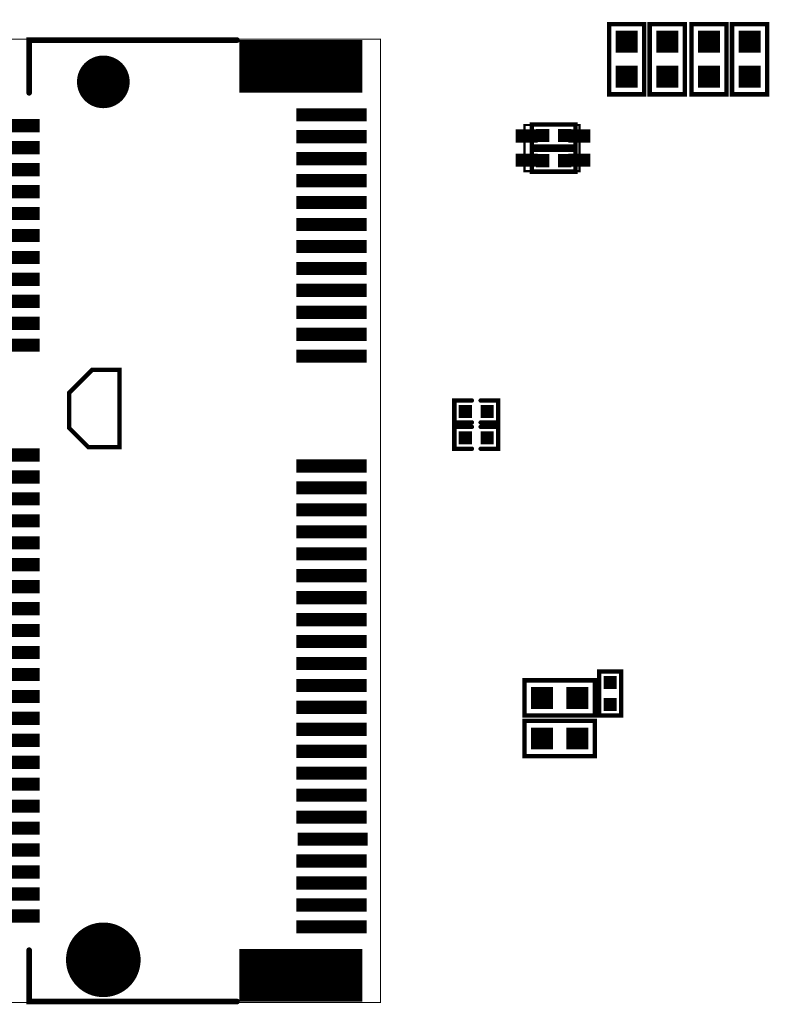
# Model space of a CAD drawing. Extents: x -14 to 157, y -7 to 92.
# Tile 5 of 129: x 33 to 50, y 21 to 43. Entities that reach past the tile are written whole.
import ezdxf

# ---------------------------------------------------------------- set-up
doc = ezdxf.new("R2010")
doc.units = 0
doc.linetypes.add('SIG_196', pattern=[2, 1, 1])
for name, color, linetype in [('COPPER_01', 96, 'CONTINUOUS'), ('DRIL_NPLTE_THRU_01', 3, 'CONTINUOUS'), ('DRIL_NPLTE_THRU_02', 171, 'CONTINUOUS'), ('DRIL_NPLTE_THRU_03', 222, 'CONTINUOUS'), ('DRIL_NPLTE_THRU_04', 2, 'CONTINUOUS'), ('DRIL_PLTE_THRU_01', 3, 'CONTINUOUS'), ('DRIL_PLTE_THRU_02', 171, 'CONTINUOUS'), ('DRIL_PLTE_THRU_03', 222, 'CONTINUOUS'), ('DRIL_PLTE_THRU_04', 2, 'CONTINUOUS'), ('DRIL_SYMBOL', 254, 'CONTINUOUS'), ('PADS_BOT', 56, 'CONTINUOUS'), ('PADS_INNER', 96, 'CONTINUOUS'), ('PADS_TOP', 96, 'CONTINUOUS'), ('PART_TOP_2DLINE_01', 183, 'CONTINUOUS'), ('PART_TOP_2DLINE_126', 183, 'CONTINUOUS')]:
    doc.layers.add(name, color=color, linetype=linetype)

# ---------------------------------------------------------------- blocks, each defined once
blk = doc.blocks.new('SMOOTH_0$1')
at = {"const_width": 0.05}
blk.add_lwpolyline([(-0.025, 0, 1), (0.025, 0, 1)], format="xyb", close=True, dxfattribs=at)
blk = doc.blocks.new('COPPER_130')
at = {"layer": 'COPPER_01', "const_width": 0.1}
blk.add_lwpolyline([(0, 0), (-0.525, -0.525), (-0.525, -1.325), (-0.0875, -1.7625), (0.625, -1.7625), (0.625, 0)], close=True, dxfattribs=at)
at = {"layer": 'COPPER_01'}
for p in [(0, 0), (0.625, 0), (-0.525, -0.525), (-0.525, -1.325), (-0.0875, -1.7625), (0.625, -1.7625)]:
    blk.add_blockref('SMOOTH_0$1', p, dxfattribs=at)
blk = doc.blocks.new('PART_BODY_TOP_24')
at = {"layer": 'PART_TOP_2DLINE_01', "const_width": 0.1}
blk.add_lwpolyline([(-0.8, 0.4), (0.8, 0.4), (0.8, -0.4), (-0.8, -0.4)], close=True, dxfattribs=at)
at = {"layer": 'PART_TOP_2DLINE_01'}
for p in [(-0.8, 0.4), (0.8, 0.4), (-0.8, -0.4), (0.8, -0.4)]:
    blk.add_blockref('SMOOTH_0$1', p, dxfattribs=at)
blk = doc.blocks.new('DRIL_HOLE_0')
blk.add_lwpolyline([(0, 0, 1), (0, 0, 1)], format="xyb", close=True)
blk = doc.blocks.new('PAD_0')
blk.add_lwpolyline([(0, 0, 1), (0, 0, 1)], format="xyb", close=True)
blk = doc.blocks.new('PAD_1')
at = {"const_width": 0.5}
blk.add_lwpolyline([(-0.25, 0), (0.25, 0)], dxfattribs=at)
blk = doc.blocks.new('STK_TOP_7')
at = {"layer": 'DRIL_PLTE_THRU_01'}
blk.add_blockref('DRIL_HOLE_0', (0, 0), dxfattribs=at)
at = {"layer": 'DRIL_PLTE_THRU_02'}
blk.add_blockref('DRIL_HOLE_0', (0, 0), dxfattribs=at)
at = {"layer": 'DRIL_PLTE_THRU_03'}
blk.add_blockref('DRIL_HOLE_0', (0, 0), dxfattribs=at)
at = {"layer": 'DRIL_PLTE_THRU_04'}
blk.add_blockref('DRIL_HOLE_0', (0, 0), dxfattribs=at)
at = {"layer": 'PADS_BOT'}
blk.add_blockref('PAD_0', (0, 0), dxfattribs=at)
at = {"layer": 'PADS_INNER'}
blk.add_blockref('PAD_0', (0, 0), dxfattribs=at)
at = {"layer": 'PADS_TOP'}
blk.add_blockref('PAD_1', (0, 0), dxfattribs=at)
blk = doc.blocks.new('SYM_TOP_17')
for name, p in [('PART_BODY_TOP_24', (0, 0)), ('STK_TOP_7', (-0.4, 0)), ('STK_TOP_7', (0.4, 0))]:
    blk.add_blockref(name, p)
blk = doc.blocks.new('PART_TOP_314')
blk.add_blockref('SYM_TOP_17', (0, 0))
blk = doc.blocks.new('PART_TOP_319')
blk.add_blockref('SYM_TOP_17', (0, 0))
blk = doc.blocks.new('PART_TOP_324')
blk.add_blockref('SYM_TOP_17', (0, 0))
blk = doc.blocks.new('PART_TOP_325')
blk.add_blockref('SYM_TOP_17', (0, 0))
blk = doc.blocks.new('PART_BODY_TOP_60')
at = {"layer": 'PART_TOP_2DLINE_01', "const_width": 0.1}
blk.add_lwpolyline([(-0.5, 0.25), (0.5, 0.25), (0.5, -0.25), (-0.5, -0.25)], close=True, dxfattribs=at)
at = {"layer": 'PART_TOP_2DLINE_01'}
for p in [(-0.5, 0.25), (0.5, 0.25), (-0.5, -0.25), (0.5, -0.25)]:
    blk.add_blockref('SMOOTH_0$1', p, dxfattribs=at)
blk = doc.blocks.new('PAD_2')
at = {"const_width": 0.3}
blk.add_lwpolyline([(-0.15, 0), (0.15, 0)], dxfattribs=at)
blk = doc.blocks.new('STK_TOP_133')
at = {"layer": 'DRIL_NPLTE_THRU_01'}
blk.add_blockref('DRIL_HOLE_0', (0, 0), dxfattribs=at)
at = {"layer": 'DRIL_NPLTE_THRU_02'}
blk.add_blockref('DRIL_HOLE_0', (0, 0), dxfattribs=at)
at = {"layer": 'DRIL_NPLTE_THRU_03'}
blk.add_blockref('DRIL_HOLE_0', (0, 0), dxfattribs=at)
at = {"layer": 'DRIL_NPLTE_THRU_04'}
blk.add_blockref('DRIL_HOLE_0', (0, 0), dxfattribs=at)
at = {"layer": 'PADS_BOT'}
blk.add_blockref('PAD_0', (0, 0), dxfattribs=at)
at = {"layer": 'PADS_INNER'}
blk.add_blockref('PAD_0', (0, 0), dxfattribs=at)
at = {"layer": 'PADS_TOP'}
blk.add_blockref('PAD_2', (0, 0), dxfattribs=at)
blk = doc.blocks.new('SYM_TOP_53')
for name, p in [('PART_BODY_TOP_60', (0, 0)), ('STK_TOP_133', (-0.25, 0)), ('STK_TOP_133', (0.25, 0))]:
    blk.add_blockref(name, p)
blk = doc.blocks.new('PART_TOP_326')
blk.add_blockref('SYM_TOP_53', (0, 0))
blk = doc.blocks.new('PART_TOP_331')
blk.add_blockref('SYM_TOP_53', (0, 0))
blk = doc.blocks.new('PART_TOP_332')
blk.add_blockref('SYM_TOP_53', (0, 0))
blk = doc.blocks.new('SMOOTH_0$05')
at = {"const_width": 0.025}
blk.add_lwpolyline([(-0.0125, 0, 1), (0.0125, 0, 1)], format="xyb", close=True, dxfattribs=at)
blk = doc.blocks.new('PART_BODY_TOP_56')
at = {"layer": 'PART_TOP_2DLINE_01', "const_width": 0.05}
blk.add_lwpolyline([(-0.25, 0), (0.8, 0), (0.8, 1.25), (-0.25, 1.25)], close=True, dxfattribs=at)
at = {"layer": 'PART_TOP_2DLINE_01'}
for p in [(-0.25, 1.25), (0.8, 1.25), (-0.25, 0), (0.8, 0)]:
    blk.add_blockref('SMOOTH_0$05', p, dxfattribs=at)
blk = doc.blocks.new('PAD_47')
at = {"const_width": 0.3}
blk.add_lwpolyline([(-0.25, 0), (0.25, 0)], dxfattribs=at)
blk = doc.blocks.new('STK_TOP_145')
at = {"layer": 'DRIL_PLTE_THRU_01'}
blk.add_blockref('DRIL_HOLE_0', (0, 0), dxfattribs=at)
at = {"layer": 'DRIL_PLTE_THRU_02'}
blk.add_blockref('DRIL_HOLE_0', (0, 0), dxfattribs=at)
at = {"layer": 'DRIL_PLTE_THRU_03'}
blk.add_blockref('DRIL_HOLE_0', (0, 0), dxfattribs=at)
at = {"layer": 'DRIL_PLTE_THRU_04'}
blk.add_blockref('DRIL_HOLE_0', (0, 0), dxfattribs=at)
at = {"layer": 'PADS_BOT'}
blk.add_blockref('PAD_0', (0, 0), dxfattribs=at)
at = {"layer": 'PADS_INNER'}
blk.add_blockref('PAD_0', (0, 0), dxfattribs=at)
at = {"layer": 'PADS_TOP', "rotation": 90}
blk.add_blockref('PAD_47', (0, 0), dxfattribs=at)
blk = doc.blocks.new('SYM_TOP_49')
for name, p in [('STK_TOP_145', (0, 1.2)), ('STK_TOP_145', (0.55, 1.2)), ('PART_BODY_TOP_56', (0, 0)), ('STK_TOP_145', (0, 0)), ('STK_TOP_145', (0.55, 0))]:
    blk.add_blockref(name, p)
blk = doc.blocks.new('PART_TOP_333')
blk.add_blockref('SYM_TOP_49', (0, 0))
blk = doc.blocks.new('PART_TOP_334')
blk.add_blockref('SYM_TOP_17', (0, 0))
blk = doc.blocks.new('PART_TOP_335')
blk.add_blockref('SYM_TOP_17', (0, 0))
blk = doc.blocks.new('PART_BODY_TOP_47')
at = {"layer": 'PART_TOP_2DLINE_01', "const_width": 0.1}
for points in [[(-0.1, 0.25), (-0.5, 0.25), (-0.5, -0.25), (-0.1, -0.25)], [(0.1, 0.25), (0.5, 0.25), (0.5, -0.25), (0.1, -0.25)]]:
    blk.add_lwpolyline(points, dxfattribs=at)
at = {"layer": 'PART_TOP_2DLINE_01'}
for p in [(-0.5, 0.25), (-0.1, 0.25), (0.1, 0.25), (0.5, 0.25), (-0.5, -0.25), (-0.1, -0.25), (0.1, -0.25), (0.5, -0.25)]:
    blk.add_blockref('SMOOTH_0$1', p, dxfattribs=at)
blk = doc.blocks.new('SYM_TOP_40')
for name, p in [('PART_BODY_TOP_47', (0, 0)), ('STK_TOP_133', (-0.25, 0)), ('STK_TOP_133', (0.25, 0))]:
    blk.add_blockref(name, p)
blk = doc.blocks.new('PART_TOP_338')
blk.add_blockref('SYM_TOP_40', (0, 0))
blk = doc.blocks.new('PART_TOP_339')
blk.add_blockref('SYM_TOP_40', (0, 0))
blk = doc.blocks.new('SMOOTH_0$127')
at = {"const_width": 0.0635}
blk.add_lwpolyline([(-0.03175, 0, 1), (0.03175, 0, 1)], format="xyb", close=True, dxfattribs=at)
blk = doc.blocks.new('SMOOTH_0$0254')
at = {"const_width": 0.0127}
blk.add_lwpolyline([(-0.00635, 0, 1), (0.00635, 0, 1)], format="xyb", close=True, dxfattribs=at)
blk = doc.blocks.new('PART_BODY_TOP_55')
at = {"layer": 'PART_TOP_2DLINE_126', "const_width": 0.0254}
blk.add_lwpolyline([(-10.97, 4.84), (10.97, 4.84), (10.97, -31.58), (-10.97, -31.58)], close=True, dxfattribs=at)
at = {"layer": 'PART_TOP_2DLINE_126', "const_width": 0.127}
for points in [[(-10.95, 1.571), (-10.95, -3.165), (-9.749, -3.165)], [(10.95, 1.571), (10.95, -3.165), (9.779, -3.165)]]:
    blk.add_lwpolyline(points, dxfattribs=at)
at = {"layer": 'PART_TOP_2DLINE_126', "const_width": 0.0254}
blk.add_lwpolyline([(-2.545, -29.01, 1), (2.525, -29.01, 1)], format="xyb", close=True, dxfattribs=at)
at = {"layer": 'PART_TOP_2DLINE_126'}
for name, p in [('SMOOTH_0$0254', (-10.97, 4.84)), ('SMOOTH_0$0254', (10.97, 4.84)), ('SMOOTH_0$127', (-10.95, 1.571)), ('SMOOTH_0$127', (10.95, 1.571)), ('SMOOTH_0$127', (-10.95, -3.165)), ('SMOOTH_0$127', (-9.749, -3.165)), ('SMOOTH_0$127', (9.779, -3.165)), ('SMOOTH_0$127', (10.95, -3.165)), ('SMOOTH_0$0254', (-10.97, -31.58)), ('SMOOTH_0$0254', (10.97, -31.58))]:
    blk.add_blockref(name, p, dxfattribs=at)
blk = doc.blocks.new('DRIL_SYMBOL_1$1999973333')
at = {"layer": 'DRIL_SYMBOL', "const_width": 0.0508}
for points in [[(0, -0.254), (0, 0.254)], [(-0.254, 0), (0.254, 0)]]:
    blk.add_lwpolyline(points, dxfattribs=at)
blk = doc.blocks.new('DRIL_HOLE_1$1999973333')
at = {"const_width": 0.6}
blk.add_lwpolyline([(-0.3, 0, 1), (0.3, 0, 1)], format="xyb", close=True, dxfattribs=at)
blk.add_blockref('DRIL_SYMBOL_1$1999973333', (0, 0))
blk = doc.blocks.new('PAD_104')
at = {"const_width": 0.6}
blk.add_lwpolyline([(0, -0.3, 1), (0, 0.3, 1)], format="xyb", close=True, dxfattribs=at)
blk = doc.blocks.new('STK_TOP_142')
at = {"layer": 'DRIL_NPLTE_THRU_01'}
blk.add_blockref('DRIL_HOLE_1$1999973333', (0, 0), dxfattribs=at)
at = {"layer": 'DRIL_NPLTE_THRU_02'}
blk.add_blockref('DRIL_HOLE_1$1999973333', (0, 0), dxfattribs=at)
at = {"layer": 'DRIL_NPLTE_THRU_03'}
blk.add_blockref('DRIL_HOLE_1$1999973333', (0, 0), dxfattribs=at)
at = {"layer": 'DRIL_NPLTE_THRU_04'}
blk.add_blockref('DRIL_HOLE_1$1999973333', (0, 0), dxfattribs=at)
at = {"layer": 'PADS_BOT'}
blk.add_blockref('PAD_104', (0, 0), dxfattribs=at)
at = {"layer": 'PADS_INNER'}
blk.add_blockref('PAD_104', (0, 0), dxfattribs=at)
at = {"layer": 'PADS_TOP'}
blk.add_blockref('PAD_104', (0, 0), dxfattribs=at)
blk = doc.blocks.new('DRIL_SYMBOL_1$699996')
at = {"layer": 'DRIL_SYMBOL', "const_width": 0.0508}
for points in [[(0, -0.254), (0, 0.254)], [(-0.254, 0), (0.254, 0)]]:
    blk.add_lwpolyline(points, dxfattribs=at)
blk = doc.blocks.new('DRIL_HOLE_1$699996')
at = {"const_width": 0.85}
blk.add_lwpolyline([(-0.425, 0, 1), (0.425, 0, 1)], format="xyb", close=True, dxfattribs=at)
blk.add_blockref('DRIL_SYMBOL_1$699996', (0, 0))
blk = doc.blocks.new('PAD_105')
at = {"const_width": 0.85}
blk.add_lwpolyline([(0, -0.425, 1), (0, 0.425, 1)], format="xyb", close=True, dxfattribs=at)
blk = doc.blocks.new('STK_TOP_143')
at = {"layer": 'DRIL_NPLTE_THRU_01'}
blk.add_blockref('DRIL_HOLE_1$699996', (0, 0), dxfattribs=at)
at = {"layer": 'DRIL_NPLTE_THRU_02'}
blk.add_blockref('DRIL_HOLE_1$699996', (0, 0), dxfattribs=at)
at = {"layer": 'DRIL_NPLTE_THRU_03'}
blk.add_blockref('DRIL_HOLE_1$699996', (0, 0), dxfattribs=at)
at = {"layer": 'DRIL_NPLTE_THRU_04'}
blk.add_blockref('DRIL_HOLE_1$699996', (0, 0), dxfattribs=at)
at = {"layer": 'PADS_BOT'}
blk.add_blockref('PAD_105', (0, 0), dxfattribs=at)
at = {"layer": 'PADS_INNER'}
blk.add_blockref('PAD_105', (0, 0), dxfattribs=at)
at = {"layer": 'PADS_TOP'}
blk.add_blockref('PAD_105', (0, 0), dxfattribs=at)
blk = doc.blocks.new('PAD_106')
at = {"const_width": 1.2}
blk.add_lwpolyline([(-1.4, 0), (1.4, 0)], dxfattribs=at)
blk = doc.blocks.new('STK_TOP_144')
at = {"layer": 'DRIL_PLTE_THRU_01'}
blk.add_blockref('DRIL_HOLE_0', (0, 0), dxfattribs=at)
at = {"layer": 'DRIL_PLTE_THRU_02'}
blk.add_blockref('DRIL_HOLE_0', (0, 0), dxfattribs=at)
at = {"layer": 'DRIL_PLTE_THRU_03'}
blk.add_blockref('DRIL_HOLE_0', (0, 0), dxfattribs=at)
at = {"layer": 'DRIL_PLTE_THRU_04'}
blk.add_blockref('DRIL_HOLE_0', (0, 0), dxfattribs=at)
at = {"layer": 'PADS_BOT'}
blk.add_blockref('PAD_0', (0, 0), dxfattribs=at)
at = {"layer": 'PADS_INNER'}
blk.add_blockref('PAD_0', (0, 0), dxfattribs=at)
at = {"layer": 'PADS_TOP', "rotation": 90}
blk.add_blockref('PAD_106', (0, 0), dxfattribs=at)
blk = doc.blocks.new('PAD_107')
at = {"const_width": 0.3}
blk.add_lwpolyline([(-0.8, 0), (0.8, 0)], dxfattribs=at)
blk = doc.blocks.new('STK_TOP_141')
at = {"layer": 'DRIL_PLTE_THRU_01'}
blk.add_blockref('DRIL_HOLE_0', (0, 0), dxfattribs=at)
at = {"layer": 'DRIL_PLTE_THRU_02'}
blk.add_blockref('DRIL_HOLE_0', (0, 0), dxfattribs=at)
at = {"layer": 'DRIL_PLTE_THRU_03'}
blk.add_blockref('DRIL_HOLE_0', (0, 0), dxfattribs=at)
at = {"layer": 'DRIL_PLTE_THRU_04'}
blk.add_blockref('DRIL_HOLE_0', (0, 0), dxfattribs=at)
at = {"layer": 'PADS_BOT'}
blk.add_blockref('PAD_0', (0, 0), dxfattribs=at)
at = {"layer": 'PADS_INNER'}
blk.add_blockref('PAD_0', (0, 0), dxfattribs=at)
at = {"layer": 'PADS_TOP', "rotation": 90}
blk.add_blockref('PAD_107', (0, 0), dxfattribs=at)
blk = doc.blocks.new('SYM_TOP_48')
for name, p in [('STK_TOP_144', (-10.35, 3.025)), ('STK_TOP_144', (10.35, 3.025)), ('PART_BODY_TOP_55', (0, 0)), ('STK_TOP_141', (-9.25, 3.725)), ('STK_TOP_141', (-8.75, 3.725)), ('STK_TOP_141', (-8.25, 3.725)), ('STK_TOP_141', (-7.75, 3.725)), ('STK_TOP_141', (-7.25, 3.725)), ('STK_TOP_141', (-6.75, 3.725)), ('STK_TOP_141', (-6.25, 3.725)), ('STK_TOP_141', (-5.75, 3.725)), ('STK_TOP_141', (-5.25, 3.725)), ('STK_TOP_141', (-4.75, 3.725)), ('STK_TOP_141', (-4.25, 3.725)), ('STK_TOP_141', (-3.75, 3.725)), ('STK_TOP_141', (-1.25, 3.725)), ('STK_TOP_141', (-0.75, 3.725)), ('STK_TOP_141', (-0.25, 3.725)), ('STK_TOP_141', (0.25, 3.725)), ('STK_TOP_141', (0.75, 3.725)), ('STK_TOP_141', (1.25, 3.725)), ('STK_TOP_141', (1.75, 3.725)), ('STK_TOP_141', (2.25, 3.725)), ('STK_TOP_141', (2.75, 3.725)), ('STK_TOP_141', (3.25, 3.725)), ('STK_TOP_141', (3.75, 3.725)), ('STK_TOP_141', (4.25, 3.725)), ('STK_TOP_141', (4.75, 3.725)), ('STK_TOP_141', (5.25, 3.725)), ('STK_TOP_141', (5.75, 3.725)), ('STK_TOP_141', (6.25, 3.725)), ('STK_TOP_141', (6.75, 3.725)), ('STK_TOP_141', (7.25, 3.75)), ('STK_TOP_141', (7.75, 3.725)), ('STK_TOP_141', (8.25, 3.725)), ('STK_TOP_141', (8.75, 3.725)), ('STK_TOP_141', (9.25, 3.725)), ('STK_TOP_143', (10, -1.475)), ('STK_TOP_142', (-10, -1.475)), ('STK_TOP_141', (-9, -3.725)), ('STK_TOP_141', (-8.5, -3.725)), ('STK_TOP_141', (-8, -3.725)), ('STK_TOP_141', (-7.5, -3.725)), ('STK_TOP_141', (-7, -3.725)), ('STK_TOP_141', (-6.5, -3.725)), ('STK_TOP_141', (-6, -3.725)), ('STK_TOP_141', (-5.5, -3.725)), ('STK_TOP_141', (-5, -3.725)), ('STK_TOP_141', (-4.5, -3.725)), ('STK_TOP_141', (-4, -3.725)), ('STK_TOP_141', (-1.5, -3.725)), ('STK_TOP_141', (-1, -3.725)), ('STK_TOP_141', (-0.5, -3.725)), ('STK_TOP_141', (0, -3.725)), ('STK_TOP_141', (0.5, -3.725)), ('STK_TOP_141', (1, -3.725)), ('STK_TOP_141', (1.5, -3.725)), ('STK_TOP_141', (2, -3.725)), ('STK_TOP_141', (2.5, -3.725)), ('STK_TOP_141', (3, -3.725)), ('STK_TOP_141', (3.5, -3.725)), ('STK_TOP_141', (4, -3.725)), ('STK_TOP_141', (4.5, -3.725)), ('STK_TOP_141', (5, -3.725)), ('STK_TOP_141', (5.5, -3.725)), ('STK_TOP_141', (6, -3.725)), ('STK_TOP_141', (6.5, -3.725)), ('STK_TOP_141', (7, -3.725)), ('STK_TOP_141', (7.5, -3.725)), ('STK_TOP_141', (8, -3.725)), ('STK_TOP_141', (8.5, -3.725)), ('STK_TOP_141', (9, -3.725))]:
    blk.add_blockref(name, p)
blk = doc.blocks.new('PART_TOP_476')
blk.add_blockref('SYM_TOP_48', (0, 0))

msp = doc.modelspace()

# ---------------------------------------------------------------- block references
for name, p, rotation in [('PART_TOP_325', (47.1, 42.575), 90), ('PART_TOP_324', (48.025, 42.575), 90), ('PART_TOP_319', (48.975, 42.575), 90), ('PART_TOP_314', (49.9, 42.575), 90), ('PART_TOP_476', (36.655, 32.059), 270), ('PART_TOP_333', (46.025, 40.275), 90), ('PART_TOP_338', (43.675, 34.55), 180), ('PART_TOP_339', (43.675, 33.95), 180), ('PART_TOP_326', (46.725, 28.125), 90), ('PART_TOP_334', (45.575, 28.025), 180), ('PART_TOP_335', (45.575, 27.1), 180)]:
    msp.add_blockref(name, p, dxfattribs=dict(rotation=rotation))
for name, p in [('PART_TOP_331', (45.438, 40.837)), ('PART_TOP_332', (45.438, 40.263))]:
    msp.add_blockref(name, p)
at = {"linetype": 'SIG_196'}
msp.add_blockref('COPPER_130', (34.925, 35.5), dxfattribs=at)

doc.saveas('drawing.dxf')
